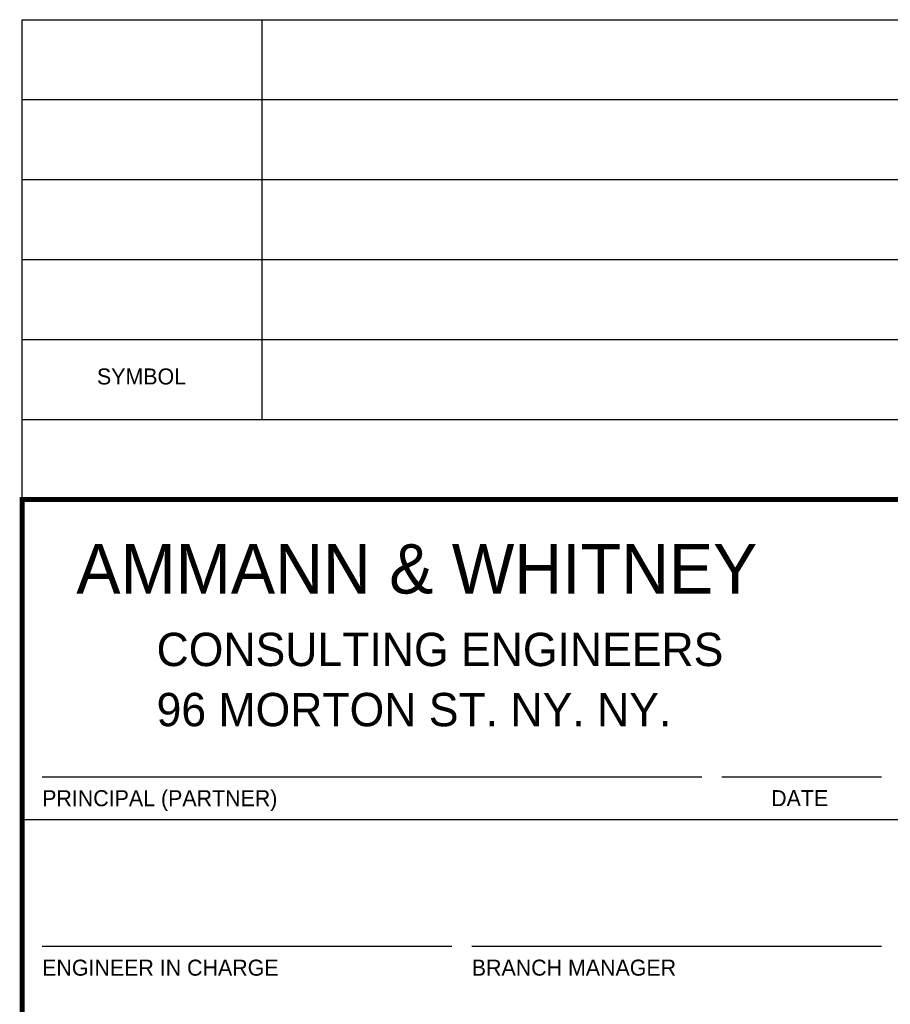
# Model space of a CAD drawing. Extents: x -749 to 3385, y 95 to 3077.
# Tile 3 of 6: x 2397 to 2658, y 390 to 686. Entities that reach past the tile are written whole.
import ezdxf

# ---------------------------------------------------------------- set-up
doc = ezdxf.new("R2010")
doc.units = 0
doc.header["$LTSCALE"] = 49
doc.header["$MEASUREMENT"] = 0
doc.layers.add('BDR', color=2, linetype='CONTINUOUS')
doc.styles.add('SX-FRAC', font='SX-FRAC.shx', dxfattribs={"width": 0.9, "height": 14})

msp = doc.modelspace()

# ---------------------------------------------------------------- linework, layer by layer
at = {"layer": 'BDR', "color": 2}
for p, q in [((2397.750379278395, 685.9997134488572), (3261.750379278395, 685.9997134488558)), ((2397.750379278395, 661.9997134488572), (3261.750379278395, 661.9997134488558)), ((2397.750379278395, 637.9997134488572), (3261.750379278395, 637.9997134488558)), ((2397.750379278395, 613.9997134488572), (3261.750379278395, 613.9997134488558)), ((2397.750379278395, 589.9997134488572), (3261.750379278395, 589.9997134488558))]:
    msp.add_line(p, q, dxfattribs=at)
at = {"layer": 'BDR', "color": 3}
for p, q in [((2397.750379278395, 541.9997134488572), (2397.750379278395, 685.9997134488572)), ((2469.750379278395, 565.9997134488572), (2469.750379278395, 685.9997134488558)), ((2397.750379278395, 565.9997134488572), (3261.750379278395, 565.9997134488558)), ((2397.750379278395, 445.9997134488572), (2661.750379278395, 445.9997134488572))]:
    msp.add_line(p, q, dxfattribs=at)
at = {"layer": 'BDR'}
for p, q in [((2403.750379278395, 458.8148634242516), (2601.750379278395, 458.8148634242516)), ((2607.750379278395, 458.8148634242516), (2655.750379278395, 458.8148634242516)), ((2403.750379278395, 407.9501084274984), (2526.750379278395, 407.9501084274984)), ((2532.750379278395, 407.9501084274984), (2655.750379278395, 407.9501084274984))]:
    msp.add_line(p, q, dxfattribs=at)
at = {"layer": 'BDR', "color": 4, "const_width": 1.5}
msp.add_lwpolyline([(2397.750379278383, 241.9997134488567), (2397.750379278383, 541.9997134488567), (3261.750379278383, 541.9997134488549)], dxfattribs=at)

# ---------------------------------------------------------------- texts
at = {"layer": 'BDR', "color": 1, "style": 'SX-FRAC'}
for s, p in [('SYMBOL', (2420.19860348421, 576.5245596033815)), ('PRINCIPAL (PARTNER)', (2403.744684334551, 449.9627193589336)), ('DATE', (2622.610137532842, 449.9708471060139)), ('ENGINEER IN CHARGE', (2403.744684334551, 399.0979643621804)), ('BRANCH MANAGER', (2532.728618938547, 399.1060921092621))]:
    msp.add_text(s, height=4.8, dxfattribs=at).set_placement(p)
at = {"layer": 'BDR', "color": 3, "style": 'SX-FRAC'}
for s, height, p in [('AMMANN & WHITNEY', 14.875, (2414.005769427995, 513.7768372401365)), ('CONSULTING ENGINEERS', 10, (2438.094765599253, 492.0033438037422)), ('96 MORTON ST. NY. NY.', 10, (2438.094765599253, 473.9555403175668))]:
    msp.add_text(s, height=height, dxfattribs=at).set_placement(p)

doc.saveas('drawing.dxf')
